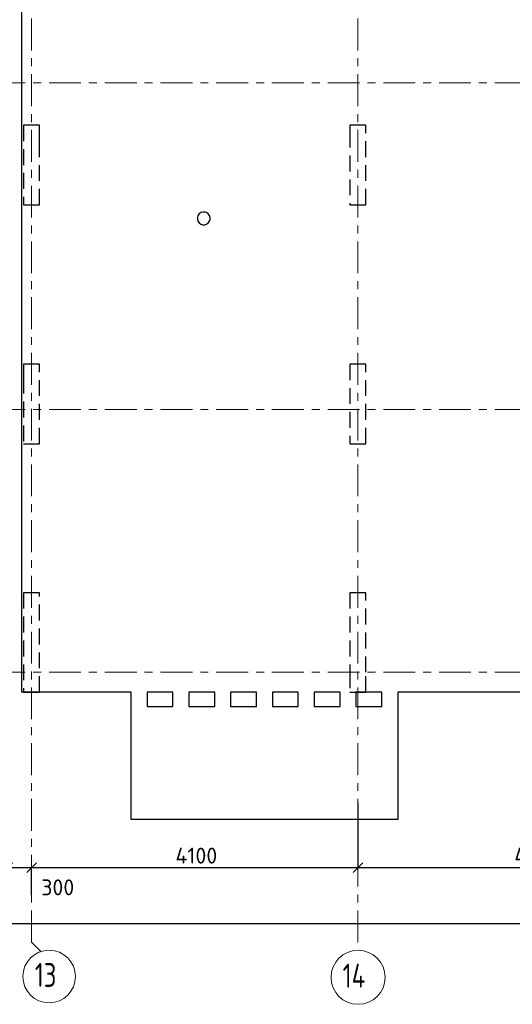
# Model space of a CAD drawing. Header units: metres. Extents: x -38 to 90, y -15 to 21.
# Tile 35 of 127: x 33 to 39, y -4 to 8. Entities that reach past the tile are written whole.
import ezdxf

# ---------------------------------------------------------------- set-up
doc = ezdxf.new("R2010")
doc.units = ezdxf.units.M
doc.header["$PDMODE"] = 65
for name, pattern in [('______11', [0.5, 0.4, -0.05, 0, -0.05]), ('______2', [0.27, 0.2, -0.07]), ('______5', [1.1, 0.8, -0.1, 0.1, -0.1])]:
    doc.linetypes.add(name, pattern=pattern)
for name, color, linetype, lineweight in [('XR$2$Осевая линия (1)', 7, '______5', 13), ('XR$2$Размерная линия (1)', 7, 'Continuous', 13), ('XR$3$Перекрытие (1)', 7, 'Continuous', 35)]:
    doc.layers.add(name, color=color, linetype=linetype, lineweight=lineweight)
doc.layers.add('XR$5$Стена_ бетон несущ.', color=7, linetype='Continuous', lineweight=70, true_color=0xb4b496)
doc.styles.add('ISOCPEUR', font='txt')
doc.dimstyles.new('DIMSTYLE_3', dxfattribs={"dimtxt": 0.2, "dimasz": 0.2, "dimexe": 0, "dimexo": 0, "dimgap": 0.1, "dimtad": 2, "dimdec": 0, "dimlfac": 1000, "dimrnd": 5, "dimzin": 12, "dimdsep": 46, "dimtxsty": 'ISOCPEUR', "dimblk1": 'ALL_ML_STRICH', "dimblk2": 'ALL_ML_STRICH', "dimsah": 1, "dimcen": 0, "dimclrd": 7, "dimclre": 256, "dimclrt": 7, "dimadec": 0, "dimazin": 0, "dimtfac": 1, "dimtdec": 0, "dimtix": 1, "dimtmove": 2, "dimatfit": 3, "dimfxl": 0, "dimtzin": 0, "dimlwd": 0, "dimlwe": -3, "dimarcsym": 0})
doc.dimstyles.new('DIMSTYLE_4', dxfattribs={"dimtxt": 0.2, "dimasz": 0.2, "dimexe": 0, "dimexo": 0, "dimgap": 0.1, "dimtad": 0, "dimdec": 0, "dimlfac": 1000, "dimrnd": 5, "dimzin": 12, "dimdsep": 46, "dimtxsty": 'ISOCPEUR', "dimblk1": 'ALL_ML_STRICH', "dimblk2": 'ALL_ML_STRICH', "dimsah": 1, "dimcen": 0, "dimclrd": 7, "dimclre": 256, "dimclrt": 7, "dimadec": 0, "dimazin": 0, "dimtfac": 1, "dimtdec": 0, "dimtix": 1, "dimtmove": 2, "dimatfit": 3, "dimfxl": 0, "dimtvp": 1.2, "dimtzin": 0, "dimlwd": 0, "dimlwe": -3, "dimarcsym": 0})

# ---------------------------------------------------------------- blocks, each defined once
blk = doc.blocks.new('ALL_ML_STRICH')
at = {"color": 0, "linetype": 'ByBlock', "lineweight": -2}
for p, q in [((-1, 0), (0.5, 0)), ((-0.3, -0.3), (0.3, 0.3)), ((0, -0.5), (0, 0.5))]:
    blk.add_line(p, q, dxfattribs=at)
blk = doc.blocks.new('*D12')
at = {"layer": 'DEFPOINTS', "color": 7, "linetype": 'Continuous', "lineweight": 13, "transparency": 33554687}
for p in [(0.5, -3.103), (0.5, -3.156), (61.6, -3.14)]:
    blk.add_point(p, dxfattribs=at)
at = {"layer": 'XR$2$Размерная линия (1)', "color": 9, "linetype": 'Continuous', "lineweight": -2, "true_color": 0xc7c7c7, "transparency": 33554687}
for p, q in [((0.5, -3.123), (0.5, -3.156)), ((61.6, -3.156), (61.6, -3.156))]:
    blk.add_line(p, q, dxfattribs=at)
at = {"layer": 'XR$2$Размерная линия (1)', "color": 7, "linetype": 'Continuous', "lineweight": -2, "transparency": 33554687}
blk.add_line((0.5, -3.156), (61.6, -3.156), dxfattribs=at)
at = {"layer": 'XR$2$Размерная линия (1)', "color": 7, "linetype": 'Continuous', "lineweight": 13, "transparency": 33554687, "xscale": 0.2, "yscale": 0.2, "zscale": 0.2, "rotation": 180}
blk.add_blockref('ALL_ML_STRICH', (0.5, -3.156), dxfattribs=at)
at = {"layer": 'XR$2$Размерная линия (1)', "color": 7, "linetype": 'Continuous', "lineweight": 13, "transparency": 33554687, "xscale": 0.2, "yscale": 0.2, "zscale": 0.2}
blk.add_blockref('ALL_ML_STRICH', (61.6, -3.156), dxfattribs=at)
at = {"layer": 'XR$2$Размерная линия (1)', "color": 7, "linetype": 'Continuous', "lineweight": 13, "transparency": 33554687, "insert": (31.1, -3.006), "char_height": 0.2, "width": 1, "attachment_point": 5, "style": 'ISOCPEUR'}
blk.add_mtext('\\A1;{61100}', dxfattribs=at)
blk = doc.blocks.new('*D20')
at = {"layer": 'DEFPOINTS', "color": 7, "linetype": 'Continuous', "lineweight": 13, "transparency": 33554687}
for p in [(32.55, -2.452), (32.55, -2.802), (32.85, -2.818)]:
    blk.add_point(p, dxfattribs=at)
at = {"layer": 'XR$2$Размерная линия (1)', "color": 9, "linetype": 'Continuous', "lineweight": -2, "true_color": 0xc7c7c7, "transparency": 33554687}
for p, q in [((32.55, -2.782), (32.55, -2.452)), ((32.85, -2.798), (32.85, -2.452))]:
    blk.add_line(p, q, dxfattribs=at)
at = {"layer": 'XR$2$Размерная линия (1)', "color": 7, "linetype": 'Continuous', "lineweight": -2, "transparency": 33554687}
blk.add_line((32.55, -2.452), (32.85, -2.452), dxfattribs=at)
at = {"layer": 'XR$2$Размерная линия (1)', "color": 7, "linetype": 'Continuous', "lineweight": 13, "transparency": 33554687, "xscale": 0.2, "yscale": 0.2, "zscale": 0.2, "rotation": 180}
blk.add_blockref('ALL_ML_STRICH', (32.55, -2.452), dxfattribs=at)
at = {"layer": 'XR$2$Размерная линия (1)', "color": 7, "linetype": 'Continuous', "lineweight": 13, "transparency": 33554687, "xscale": 0.2, "yscale": 0.2, "zscale": 0.2}
blk.add_blockref('ALL_ML_STRICH', (32.85, -2.452), dxfattribs=at)
at = {"layer": 'XR$2$Размерная линия (1)', "color": 7, "linetype": 'Continuous', "lineweight": 13, "transparency": 33554687, "insert": (33.178, -2.7), "char_height": 0.2, "width": 0.6, "attachment_point": 5, "style": 'ISOCPEUR'}
blk.add_mtext('\\A1;{300}', dxfattribs=at)
blk = doc.blocks.new('*D21')
at = {"layer": 'DEFPOINTS', "color": 7, "linetype": 'Continuous', "lineweight": 13, "transparency": 33554687}
for p in [(36.95, -1.617), (32.85, -2.452), (32.85, -2.818)]:
    blk.add_point(p, dxfattribs=at)
at = {"layer": 'XR$2$Размерная линия (1)', "color": 9, "linetype": 'Continuous', "lineweight": -2, "true_color": 0xc7c7c7, "transparency": 33554687}
for p, q in [((36.95, -1.637), (36.95, -2.452)), ((32.85, -2.798), (32.85, -2.452))]:
    blk.add_line(p, q, dxfattribs=at)
at = {"layer": 'XR$2$Размерная линия (1)', "color": 7, "linetype": 'Continuous', "lineweight": -2, "transparency": 33554687}
blk.add_line((32.85, -2.452), (36.95, -2.452), dxfattribs=at)
at = {"layer": 'XR$2$Размерная линия (1)', "color": 7, "linetype": 'Continuous', "lineweight": 13, "transparency": 33554687, "xscale": 0.2, "yscale": 0.2, "zscale": 0.2, "rotation": 180}
blk.add_blockref('ALL_ML_STRICH', (32.85, -2.452), dxfattribs=at)
at = {"layer": 'XR$2$Размерная линия (1)', "color": 7, "linetype": 'Continuous', "lineweight": 13, "transparency": 33554687, "xscale": 0.2, "yscale": 0.2, "zscale": 0.2}
blk.add_blockref('ALL_ML_STRICH', (36.95, -2.452), dxfattribs=at)
at = {"layer": 'XR$2$Размерная линия (1)', "color": 7, "linetype": 'Continuous', "lineweight": 13, "transparency": 33554687, "insert": (34.92, -2.302), "char_height": 0.2, "width": 0.8, "attachment_point": 5, "style": 'ISOCPEUR'}
blk.add_mtext('\\A1;{4100}', dxfattribs=at)
blk = doc.blocks.new('*D22')
at = {"layer": 'DEFPOINTS', "color": 7, "linetype": 'Continuous', "lineweight": 13, "transparency": 33554687}
for p in [(41.45, -1.575), (36.95, -1.617), (36.95, -2.452)]:
    blk.add_point(p, dxfattribs=at)
at = {"layer": 'XR$2$Размерная линия (1)', "color": 9, "linetype": 'Continuous', "lineweight": -2, "true_color": 0xc7c7c7, "transparency": 33554687}
for p, q in [((41.45, -1.595), (41.45, -2.452)), ((36.95, -1.637), (36.95, -2.452))]:
    blk.add_line(p, q, dxfattribs=at)
at = {"layer": 'XR$2$Размерная линия (1)', "color": 7, "linetype": 'Continuous', "lineweight": -2, "transparency": 33554687}
blk.add_line((36.95, -2.452), (41.45, -2.452), dxfattribs=at)
at = {"layer": 'XR$2$Размерная линия (1)', "color": 7, "linetype": 'Continuous', "lineweight": 13, "transparency": 33554687, "xscale": 0.2, "yscale": 0.2, "zscale": 0.2, "rotation": 180}
blk.add_blockref('ALL_ML_STRICH', (36.95, -2.452), dxfattribs=at)
at = {"layer": 'XR$2$Размерная линия (1)', "color": 7, "linetype": 'Continuous', "lineweight": 13, "transparency": 33554687, "xscale": 0.2, "yscale": 0.2, "zscale": 0.2}
blk.add_blockref('ALL_ML_STRICH', (41.45, -2.452), dxfattribs=at)
at = {"layer": 'XR$2$Размерная линия (1)', "color": 7, "linetype": 'Continuous', "lineweight": 13, "transparency": 33554687, "insert": (39.2, -2.302), "char_height": 0.2, "width": 0.8, "attachment_point": 5, "style": 'ISOCPEUR'}
blk.add_mtext('\\A1;{4500}', dxfattribs=at)

msp = doc.modelspace()

# ---------------------------------------------------------------- linework, layer by layer
at = {"layer": 'XR$2$Осевая линия (1)', "color": 253, "linetype": '______11', "lineweight": 13, "true_color": 0xa0a0a0, "transparency": 33554687}
for p, q in [((32.85, -3.39), (32.85, 19.78)), ((36.95, -3.39), (36.95, 8.76)), ((-2.63, 7.4), (62.6, 7.4)), ((-2.63, 3.3), (62.6, 3.3)), ((-2.63, 0), (62.6, 0)), ((32.85, -3.39), (32.9702, -3.5102))]:
    msp.add_line(p, q, dxfattribs=at)
at = {"layer": 'XR$2$Осевая линия (1)', "color": 7, "linetype": 'Continuous', "lineweight": 13, "transparency": 33554687}
for centre, radius in [((33.0704, -3.8199), 0.3304), ((36.9521, -3.8291), 0.3396)]:
    msp.add_circle(centre, radius, dxfattribs=at)
at = {"layer": 'XR$3$Перекрытие (1)', "color": 7, "linetype": 'Continuous', "lineweight": 25, "transparency": 33554687}
for p, q in [((32.725, -0.2498), (32.725, 16.6502)), ((34.9403, 5.7369), (34.9325, 5.7129)), ((34.9325, 5.7129), (34.9325, 5.6876)), ((34.9325, 5.6876), (34.9403, 5.6636)), ((34.9551, 5.7573), (34.9403, 5.7369)), ((34.9755, 5.7721), (34.9551, 5.7573)), ((34.9995, 5.7799), (34.9755, 5.7721)), ((35.0248, 5.7799), (34.9995, 5.7799)), ((35.0488, 5.7721), (35.0248, 5.7799)), ((35.0692, 5.7573), (35.0488, 5.7721)), ((35.084, 5.7369), (35.0692, 5.7573)), ((35.0918, 5.7129), (35.084, 5.7369)), ((35.084, 5.6636), (35.0918, 5.6876)), ((35.0918, 5.6876), (35.0918, 5.7129)), ((34.9403, 5.6636), (34.9551, 5.6432)), ((34.9551, 5.6432), (34.9755, 5.6284)), ((34.9755, 5.6284), (34.9995, 5.6206)), ((34.9995, 5.6206), (35.0248, 5.6206)), ((35.0248, 5.6206), (35.0488, 5.6284)), ((35.0488, 5.6284), (35.0692, 5.6432)), ((35.0692, 5.6432), (35.084, 5.6636)), ((34.1, -0.2498), (32.725, -0.2498)), ((34.1, -0.4298), (34.1, -0.2498)), ((34.3, -0.2498), (34.3, -0.4298)), ((34.625, -0.2498), (34.3, -0.2498)), ((34.625, -0.4298), (34.625, -0.2498)), ((34.825, -0.2498), (34.825, -0.4298)), ((35.15, -0.2498), (34.825, -0.2498)), ((35.15, -0.4298), (35.15, -0.2498)), ((35.675, -0.2498), (35.35, -0.2498)), ((35.35, -0.2498), (35.35, -0.4298)), ((35.675, -0.4298), (35.675, -0.2498)), ((36.2, -0.2498), (35.875, -0.2498)), ((35.875, -0.2498), (35.875, -0.4298)), ((36.2, -0.4298), (36.2, -0.2498)), ((36.725, -0.2498), (36.4, -0.2498)), ((36.4, -0.2498), (36.4, -0.4298)), ((36.725, -0.4298), (36.725, -0.2498)), ((36.925, -0.2498), (36.925, -0.4298)), ((37.25, -0.2498), (36.925, -0.2498)), ((37.25, -0.4298), (37.25, -0.2498)), ((41.35, -0.2498), (37.45, -0.2498)), ((37.45, -0.2498), (37.45, -0.4298)), ((34.1, -1.8498), (34.1, -0.4298)), ((34.3, -0.4298), (34.625, -0.4298)), ((34.825, -0.4298), (35.15, -0.4298)), ((35.35, -0.4298), (35.675, -0.4298)), ((35.875, -0.4298), (36.2, -0.4298)), ((36.4, -0.4298), (36.725, -0.4298)), ((36.925, -0.4298), (37.25, -0.4298)), ((37.45, -0.4298), (37.45, -1.8498)), ((37.45, -1.8498), (34.1, -1.8498))]:
    msp.add_line(p, q, dxfattribs=at)
at = {"layer": 'XR$5$Стена_ бетон несущ.', "color": 253, "linetype": '______2', "lineweight": -3, "true_color": 0xa0a0a0, "transparency": 33554687}
for p, q in [((32.95, 6.87), (32.75, 6.87)), ((32.75, 6.87), (32.75, 5.87)), ((32.95, 6.79), (32.95, 6.87)), ((37.05, 6.87), (36.85, 6.87)), ((36.85, 6.87), (36.85, 6.79)), ((37.05, 5.87), (37.05, 6.87)), ((32.95, 6.5894), (32.95, 6.79)), ((36.85, 6.79), (36.85, 5.87)), ((32.95, 6.5094), (32.95, 6.5894)), ((32.95, 5.87), (32.95, 6.5094)), ((32.75, 5.87), (32.95, 5.87)), ((36.85, 5.87), (37.05, 5.87)), ((32.95, 3.87), (32.75, 3.87)), ((32.75, 3.87), (32.75, 3.7)), ((32.95, 2.87), (32.95, 3.87)), ((37.05, 3.87), (36.85, 3.87)), ((36.85, 3.87), (36.85, 2.87)), ((37.05, 2.87), (37.05, 3.87)), ((32.75, 3.7), (32.75, 3.7)), ((32.75, 3.7), (32.75, 2.87)), ((32.75, 2.87), (32.95, 2.87)), ((36.85, 2.87), (37.05, 2.87)), ((32.95, 1), (32.75, 1)), ((32.75, 1), (32.75, -0.25)), ((32.95, -0.25), (32.95, 1)), ((37.05, 1), (36.85, 1)), ((36.85, 1), (36.85, 0)), ((37.05, 0), (37.05, 1)), ((36.85, 0), (36.85, -0.25)), ((37.05, -0.25), (37.05, 0)), ((32.75, -0.25), (32.95, -0.25)), ((36.85, -0.25), (37.05, -0.25))]:
    msp.add_line(p, q, dxfattribs=at)

# ---------------------------------------------------------------- texts
at = {"layer": 'XR$2$Осевая линия (1)', "color": 7, "linetype": 'Continuous', "lineweight": 13, "transparency": 33554687, "char_height": 0.3, "attachment_point": 7, "style": 'ISOCPEUR'}
for s, insert, width in [('\\W0.75;13', (32.8904, -3.9504), 0.472281), ('\\W0.76;14', (36.7571, -3.9596), 0.504562)]:
    msp.add_mtext(s, dxfattribs=dict(at, insert=insert, width=width))

# ---------------------------------------------------------------- dimensions: what is measured, and where the dimension line sits
at = {"layer": 'XR$2$Размерная линия (1)', "color": 7, "linetype": 'Continuous', "lineweight": 13, "transparency": 33554687}
for base, p1, p2, dimstyle, picture, middle in [((41.45, -2.452), (36.95, -1.6372), (41.45, -1.5948), 'DIMSTYLE_3', '*D22', (39.2, -2.302)), ((36.95, -2.452), (32.85, -2.7982), (36.95, -1.6372), 'DIMSTYLE_3', '*D21', (34.92, -2.302)), ((32.85, -2.452), (32.55, -2.7816), (32.85, -2.7982), 'DIMSTYLE_4', '*D20', (33.1784, -2.6996)), ((61.6, -3.1563), (0.5, -3.1233), (61.6, -3.1563), 'DIMSTYLE_3', '*D12', (31.1, -3.0063))]:
    dim = msp.add_linear_dim(base=base, p1=p1, p2=p2, dimstyle=dimstyle, override={"dimpost": '<>', "dimclrd": 7, "dimclre": 9, "dimclrt": 7, "dimlwd": 0, "dimlwe": 65533}, dxfattribs=at)
    dim.commit()
    dim.dimension.update_dxf_attribs({"geometry": picture, "text_midpoint": middle, "dimtype": 160})

doc.saveas('drawing.dxf')
